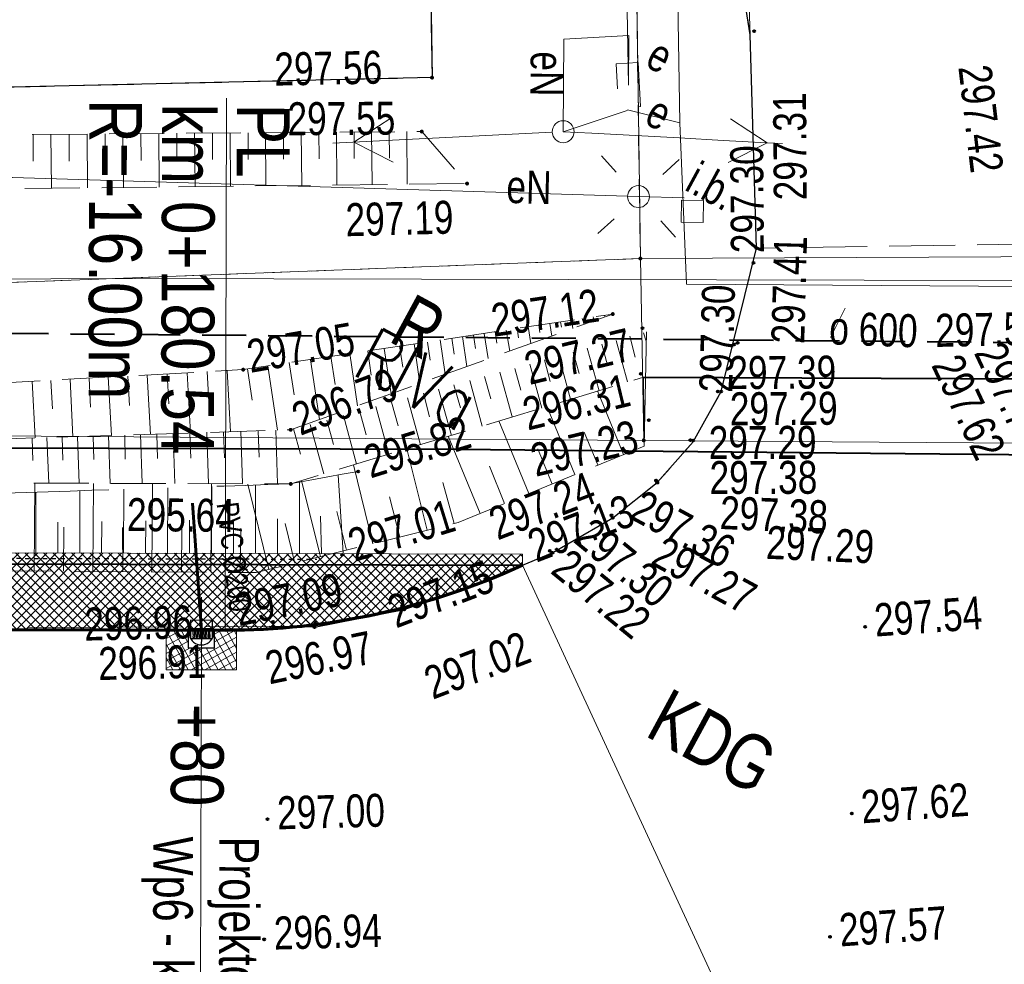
# Model space of a CAD drawing. Header units: metres. Extents: x 7437495 to 7437812, y 5556446 to 5556827.
# Tile 30 of 38: x 7437725 to 7437747, y 5556661 to 5556683. Entities that reach past the tile are written whole.
import ezdxf
from ezdxf.enums import TextEntityAlignment as Align

# ---------------------------------------------------------------- set-up
doc = ezdxf.new("R2010")
doc.units = ezdxf.units.M
doc.header["$MEASUREMENT"] = 0
for name, pattern in [('0.5_0.5', [1.5, 0.5, -0.5, 0.5]), ('BUBZ01-500', [1.75, 1.25, -0.5]), ('DGN Style 2', [6.14715, 3.68829, -2.45886]), ('DGN Style 3', [8.60601, 6.14715, -2.45886]), ('EGBU01-500', [1, 0.5, -0.5]), ('KTCR02-500', [1.5, 1, -0.5]), ('KTJZ01-500', [2, 1.5, -0.5])]:
    doc.linetypes.add(name, pattern=pattern)
doc.layers.get('0').update_dxf_attribs({"color": 250, "lineweight": 5})
for name, color, linetype, lineweight in [('203-Punkt załamania granicy działki nie stabilizowany', 7, 'Continuous', 5), ('510-Podpora jednosłupowa symb.-STPOW', 7, 'Continuous', 5), ('515-Latarnia-SEPOW', 7, 'Continuous', 5), ('BUBZ01', 250, 'Continuous', 5), ('BUIB02_01', 250, 'Continuous', 5), ('BUIB05_01', 250, 'Continuous', 5), ('D_balustrada', 7, '0.5_0.5', 30), ('D_kilometraz', 7, 'Continuous', 13), ('D_kraweznik', 7, 'Continuous', 70), ('D_obrzeze', 7, 'Continuous', 40), ('D_odwodnienie liniowe_wpust', 36, 'Continuous', 25), ('D_opis trasy', 7, 'Continuous', 13), ('D_opisy', 7, 'Continuous', 13), ('D_pobocze', 7, 'Continuous', 13), ('D_skarpa', 7, 'DGN Style 3', 20), ('D_skarpa-symbol', 7, 'Continuous', 20), ('D_zakres', 7, 'DGN Style 2', 13), ('DS_chodniki', 4, 'Continuous', 0), ('DS_nawierzchnia bitumiczna odtworzenie', 252, 'Continuous', 0), ('DS_pobocze', 1, 'Continuous', 0), ('EGBD03', 250, 'Continuous', 5), ('EGBK02', 250, 'Continuous', 5), ('EGBP04_03', 250, 'Continuous', 5), ('EGBU01', 250, 'Continuous', 5), ('inna budowla (punkt)', 7, 'Continuous', 5), ('inna budowla (punkt)-Atr17', 7, 'Continuous', 5), ('IS-Kratka', 40, 'Continuous', 30), ('KTJZ01', 250, 'Continuous', 5), ('KTKR01', 250, 'Continuous', 5), ('MPZP', 250, 'Continuous', 5), ('przewód elektroenergetyczny (linia)', 7, 'Continuous', 5), ('przewód elektroenergetyczny (linia)-Atr1', 7, 'Continuous', 5), ('przewód elektroenergetyczny niskiego napięcia (linia) - symbol', 7, 'Continuous', 5), ('punkt wysokościowy sztuczny', 7, 'Continuous', 5), ('RTPW01', 250, 'Continuous', 5), ('RTPW02', 250, 'Continuous', 5), ('rzedne dla projektanta', 250, 'Continuous', 5), ('SUPE', 250, 'Continuous', 5), ('SUPE04', 250, 'Continuous', 5), ('SUPE_01', 250, 'Continuous', 5), ('SUPT_01', 250, 'Continuous', 5), ('SUSM01', 250, 'Continuous', 5), ('SUSM04_01_E', 250, 'Continuous', 5), ('SUUS17_01_E', 250, 'Continuous', 5), ('szafa elektroenergetyczna (punkt)', 7, 'Continuous', 5), ('szafa elektroenergetyczna (punkt)-Atr17', 7, 'Continuous', 5), ('Warstwa 14', 250, 'Continuous', 5), ('Warstwa1Kanalizacja deszczowa', 30, 'Continuous', 60)]:
    doc.layers.add(name, color=color, linetype=linetype, lineweight=lineweight)
doc.styles.get("Standard").update_dxf_attribs({"font": 'txt.shx', "width": 0.75})
doc.styles.add('Style-Arial Narrow', font='ARIALN.TTF')

# ---------------------------------------------------------------- blocks, each defined once
blk = doc.blocks.new('IB12')
at = {"color": 0, "linetype": 'Continuous', "lineweight": 13, "ltscale": 10}
for p, q in [((-2.5, -2.5), (-2.5, 2.5)), ((-2.5, 2.5), (2.5, 2.5)), ((2.5, -2.5), (2.5, 2.5)), ((-2.5, -2.5), (2.5, -2.5))]:
    blk.add_line(p, q, dxfattribs=at)
blk = doc.blocks.new('PE04')
at = {"color": 0, "linetype": 'Continuous', "lineweight": 13, "ltscale": 10}
for p, q in [((46.5, 0), (37.84, 5)), ((6.5, 0), (0, 0)), ((6.5, 0), (16.5, 0)), ((16.5, 0), (26.5, 0)), ((26.5, 0), (36.5, 0)), ((36.5, 0), (46.5, 0)), ((46.5, 0), (37.84, -5)), ((46.5, 0), (50, 0))]:
    blk.add_line(p, q, dxfattribs=at)
blk = doc.blocks.new('US18')
at = {"color": 0, "linetype": 'Continuous', "lineweight": 13, "ltscale": 10}
for p, q in [((-5, -2.5), (-5, 2.5)), ((-5, 2.5), (5, 2.5)), ((5, -2.5), (5, 2.5)), ((-5, -2.5), (5, -2.5))]:
    blk.add_line(p, q, dxfattribs=at)
blk = doc.blocks.new('203')
at = {"layer": '203-Punkt załamania granicy działki nie stabilizowany', "linetype": 'Continuous', "lineweight": 13}
h = blk.add_hatch(color=96, dxfattribs=at)
edge = h.paths.add_edge_path()
edge.add_arc((0, 0), 0.45, 0, 360)
blk = doc.blocks.new('PW02')
at = {"layer": 'punkt wysokościowy sztuczny', "linetype": 'Continuous', "lineweight": 13}
h = blk.add_hatch(color=0, dxfattribs=at)
edge = h.paths.add_edge_path()
edge.add_arc((0, 0), 0.45, 0, 360)
blk = doc.blocks.new('515')
at = {"layer": '515-Latarnia-SEPOW', "color": 0, "linetype": 'Continuous', "lineweight": 13}
for p, q in [((0, 7.5), (0, 12.5)), ((-12.5, 0), (-7.5, 0)), ((7.5, 0), (12.5, 0)), ((0, -12.5), (0, -7.5))]:
    blk.add_line(p, q, dxfattribs=at)
blk = doc.blocks.new('510')
at = {"layer": '510-Podpora jednosłupowa symb.-STPOW', "color": 0, "linetype": 'Continuous', "lineweight": 13}
blk.add_circle((0, 0), 2.5, dxfattribs=at)
blk = doc.blocks.new('SUUS17_01')
at = {"color": 250, "linetype": 'Continuous', "lineweight": 13}
blk.add_wipeout([(-0.5, 0.25), (0.5, 0.25), (0.5, -0.25), (-0.5, -0.25)], dxfattribs=at).dxf.layer = 'SUUS17_01_E'
blk = doc.blocks.new('SUPE04')
at = {"layer": 'SUPE04', "color": 1, "linetype": 'Continuous', "lineweight": 13}
blk.add_line((5.25, 0), (0.25, 0), dxfattribs=at)
at = {"layer": 'SUPE04', "color": 1, "linetype": 'Continuous', "lineweight": 13, "flags": 128}
blk.add_lwpolyline([(3.9, 0.5), (4.766, 0), (3.9, -0.5)], dxfattribs=at)

msp = doc.modelspace()

# ---------------------------------------------------------------- hatches: boundary and pattern name
at = {"layer": 'DS_chodniki', "lineweight": 0}
h = msp.add_hatch(dxfattribs=at)
h.set_pattern_fill('CROSSHATCH', color=256, angle=-28.4667, style=0, pattern_type=2)
h.set_pattern_definition([(45, (7437716.36595, 5556669.8522), (-0.106066, 0.106066), []), (315, (7437716.36595, 5556669.8522), (0.106066, 0.106066), [])])
h.paths.add_polyline_path([(7437736.042, 5556670.566), (7437684.658, 5556670.712), (7437686.154, 5556669.208), (7437697.936, 5556669.174), (7437698.436, 5556669.173), (7437699.036, 5556669.171), (7437699.536, 5556669.17), (7437729.274, 5556669.085, 0.109552)])
at = {"layer": 'DS_nawierzchnia bitumiczna odtworzenie', "lineweight": 0}
h = msp.add_hatch(dxfattribs=at)
h.set_pattern_fill('CROSSHATCH', color=256, angle=-28.4667, style=0, pattern_type=2)
h.set_pattern_definition([(29.038, (7437728.243, 5556668.21485), (-0.072808, 0.131145), []), (299.038, (7437728.243, 5556668.21485), (0.131145, 0.072808), [])])
h.paths.add_polyline_path([(7437727.935, 5556669.109), (7437727.933, 5556668.189), (7437729.533, 5556668.185), (7437729.535, 5556669.105, -0.012504), (7437728.736, 5556669.087), (7437729.035, 5556669.086), (7437729.034, 5556668.686), (7437728.434, 5556668.688), (7437728.435, 5556669.088), (7437728.735, 5556669.087, -0.012504)])
at = {"layer": 'DS_pobocze', "lineweight": 0}
h = msp.add_hatch(dxfattribs=at)
h.set_pattern_fill('CROSSHATCH', color=256, angle=-28.4667, style=0, pattern_type=2)
h.set_pattern_definition([(45, (7437719.0293, 5556670.80519), (-0.106066, 0.106066), []), (315, (7437719.0293, 5556670.80519), (0.106066, 0.106066), [])])
h.paths.add_polyline_path([(7437684.658, 5556670.712), (7437736.042, 5556670.566), (7437736.043, 5556670.816), (7437730.964, 5556670.831), (7437730.464, 5556670.832), (7437729.964, 5556670.833), (7437729.464, 5556670.835), (7437728.964, 5556670.836), (7437728.464, 5556670.838), (7437727.964, 5556670.839), (7437727.464, 5556670.841), (7437726.964, 5556670.842), (7437726.464, 5556670.843), (7437725.964, 5556670.845), (7437725.464, 5556670.846), (7437724.964, 5556670.848), (7437724.464, 5556670.849), (7437723.964, 5556670.851), (7437723.464, 5556670.852), (7437722.964, 5556670.853), (7437722.464, 5556670.855), (7437721.964, 5556670.856), (7437721.464, 5556670.858), (7437720.964, 5556670.859), (7437720.464, 5556670.86), (7437719.964, 5556670.862), (7437719.464, 5556670.863), (7437718.964, 5556670.865), (7437718.464, 5556670.866), (7437717.964, 5556670.868), (7437717.464, 5556670.869), (7437716.964, 5556670.87), (7437716.464, 5556670.872), (7437715.964, 5556670.873), (7437715.464, 5556670.875), (7437714.964, 5556670.876), (7437714.464, 5556670.877), (7437713.964, 5556670.879), (7437713.464, 5556670.88), (7437712.964, 5556670.882), (7437712.464, 5556670.883), (7437711.964, 5556670.885), (7437711.464, 5556670.886), (7437710.964, 5556670.887), (7437710.464, 5556670.889), (7437709.964, 5556670.89), (7437709.464, 5556670.892), (7437708.964, 5556670.893), (7437708.464, 5556670.895), (7437707.964, 5556670.896), (7437707.464, 5556670.897), (7437706.964, 5556670.899), (7437706.464, 5556670.9), (7437705.964, 5556670.902), (7437705.464, 5556670.903), (7437704.964, 5556670.904), (7437704.464, 5556670.906), (7437703.964, 5556670.907), (7437703.464, 5556670.909), (7437702.964, 5556670.91), (7437702.464, 5556670.912), (7437701.964, 5556670.913), (7437701.464, 5556670.914), (7437700.964, 5556670.916), (7437700.464, 5556670.917), (7437699.964, 5556670.919), (7437699.464, 5556670.92), (7437698.964, 5556670.922), (7437698.464, 5556670.923), (7437697.964, 5556670.924), (7437697.464, 5556670.926), (7437696.964, 5556670.927), (7437696.464, 5556670.929), (7437695.964, 5556670.93), (7437695.464, 5556670.931), (7437694.964, 5556670.933), (7437694.464, 5556670.934), (7437693.964, 5556670.936), (7437693.464, 5556670.937), (7437692.964, 5556670.939), (7437692.464, 5556670.94), (7437691.964, 5556670.941), (7437691.464, 5556670.943), (7437690.964, 5556670.944), (7437690.464, 5556670.946), (7437689.964, 5556670.947), (7437689.464, 5556670.949), (7437688.964, 5556670.95), (7437688.464, 5556670.951), (7437687.964, 5556670.953), (7437687.464, 5556670.954), (7437686.964, 5556670.956), (7437685.329, 5556670.96), (7437684.659, 5556670.962)])

# ---------------------------------------------------------------- linework, layer by layer
at = {"layer": 'BUBZ01', "color": 7, "linetype": 'BUBZ01-500', "lineweight": 13, "flags": 128}
for points in [[(7437705.83, 5556695.847), (7437706.293, 5556694.811), (7437707.319, 5556680.297), (7437721.268, 5556680.344), (7437733.75, 5556680.435), (7437734.78, 5556679.251), (7437721.732, 5556679.103), (7437706.535, 5556679.334), (7437705.303, 5556695.336), (7437705.83, 5556695.847)], [(7437719.553, 5556670.467), (7437716.401, 5556672.46), (7437730.768, 5556672.417), (7437738.795, 5556674.845), (7437738.811, 5556673.278), (7437734.578, 5556671.535), (7437729.981, 5556670.399), (7437719.553, 5556670.467)]]:
    msp.add_lwpolyline(points, close=True, dxfattribs=at)
at = {"layer": 'BUBZ01', "color": 7, "linetype": 'Continuous', "lineweight": 13, "flags": 128}
for points in [[(7437732.211, 5556680.428), (7437732.213, 5556679.824)], [(7437732.609, 5556680.428), (7437732.618, 5556679.229)], [(7437733.007, 5556680.429), (7437733.014, 5556679.833)], [(7437733.41, 5556680.438), (7437733.42, 5556679.238)], [(7437724.902, 5556680.376), (7437724.908, 5556679.758)], [(7437725.309, 5556680.371), (7437725.326, 5556679.144)], [(7437725.721, 5556680.375), (7437725.727, 5556679.758)], [(7437726.133, 5556680.379), (7437726.141, 5556679.158)], [(7437726.544, 5556680.384), (7437726.542, 5556679.771)], [(7437726.943, 5556680.384), (7437726.96, 5556679.157)], [(7437727.354, 5556680.388), (7437727.366, 5556679.779)], [(7437727.766, 5556680.392), (7437727.775, 5556679.17)], [(7437728.178, 5556680.397), (7437728.176, 5556679.784)], [(7437728.576, 5556680.397), (7437728.59, 5556679.184)], [(7437728.988, 5556680.401), (7437728.99, 5556679.797)], [(7437729.386, 5556680.401), (7437729.4, 5556679.188)], [(7437729.798, 5556680.405), (7437729.801, 5556679.801)], [(7437730.196, 5556680.406), (7437730.201, 5556679.197)], [(7437730.599, 5556680.415), (7437730.602, 5556679.81)], [(7437731.006, 5556680.41), (7437731.016, 5556679.211)], [(7437731.409, 5556680.419), (7437731.412, 5556679.815)], [(7437731.808, 5556680.419), (7437731.817, 5556679.22)], [(7437737.403, 5556676.179), (7437737.424, 5556676.112)], [(7437737.651, 5556676.216), (7437737.67, 5556676.126)], [(7437737.907, 5556676.248), (7437737.911, 5556676.234)], [(7437735.92, 5556675.96), (7437735.948, 5556675.74)], [(7437736.167, 5556675.997), (7437736.23, 5556675.61)], [(7437736.414, 5556676.033), (7437736.435, 5556675.863)], [(7437736.661, 5556676.07), (7437736.71, 5556675.782)], [(7437736.909, 5556676.106), (7437736.931, 5556675.98)], [(7437737.156, 5556676.143), (7437737.19, 5556675.954)], [(7437734.431, 5556675.732), (7437734.486, 5556675.372)], [(7437734.678, 5556675.769), (7437734.776, 5556675.09)], [(7437734.925, 5556675.805), (7437734.973, 5556675.495)], [(7437735.173, 5556675.842), (7437735.261, 5556675.271)], [(7437735.42, 5556675.878), (7437735.461, 5556675.617)], [(7437735.667, 5556675.915), (7437735.75, 5556675.438)], [(7437738.482, 5556675.777), (7437738.609, 5556675.298)], [(7437738.798, 5556675.856), (7437738.854, 5556675.666)], [(7437732.893, 5556675.497), (7437733.051, 5556674.467)], [(7437733.244, 5556675.557), (7437733.322, 5556675.071)], [(7437733.576, 5556675.604), (7437733.703, 5556674.705)], [(7437733.882, 5556675.643), (7437733.944, 5556675.234)], [(7437734.17, 5556675.692), (7437734.283, 5556674.914)], [(7437737.515, 5556675.505), (7437737.787, 5556674.538)], [(7437737.849, 5556675.596), (7437737.977, 5556675.118)], [(7437738.17, 5556675.684), (7437738.429, 5556674.736)], [(7437731.678, 5556675.314), (7437731.778, 5556674.679)], [(7437732.115, 5556675.384), (7437732.29, 5556674.197)], [(7437732.519, 5556675.438), (7437732.6, 5556674.894)], [(7437736.869, 5556675.32), (7437737.137, 5556674.345)], [(7437737.195, 5556675.417), (7437737.331, 5556674.933)], [(7437730.244, 5556675.102), (7437730.464, 5556673.64)], [(7437730.73, 5556675.179), (7437730.844, 5556674.446)], [(7437731.22, 5556675.244), (7437731.425, 5556673.881)], [(7437736.206, 5556675.145), (7437736.481, 5556674.143)], [(7437736.54, 5556675.237), (7437736.671, 5556674.745)], [(7437726.181, 5556674.825), (7437726.208, 5556674.162)], [(7437726.616, 5556674.851), (7437726.688, 5556673.515)], [(7437727.059, 5556674.872), (7437727.095, 5556674.204)], [(7437727.503, 5556674.893), (7437727.579, 5556673.543)], [(7437727.952, 5556674.923), (7437727.992, 5556674.241)], [(7437728.409, 5556674.948), (7437728.484, 5556673.576)], [(7437728.866, 5556674.973), (7437728.901, 5556674.283)], [(7437729.323, 5556674.998), (7437729.398, 5556673.604)], [(7437729.785, 5556675.032), (7437729.892, 5556674.326)], [(7437735.176, 5556674.862), (7437735.32, 5556674.351)], [(7437735.524, 5556674.958), (7437735.803, 5556673.942)], [(7437735.867, 5556675.045), (7437736.007, 5556674.548)], [(7437724.881, 5556674.756), (7437724.954, 5556673.465)], [(7437725.311, 5556674.773), (7437725.348, 5556674.128)], [(7437725.746, 5556674.799), (7437725.81, 5556673.49)], [(7437734.481, 5556674.67), (7437734.629, 5556674.146)], [(7437734.842, 5556674.77), (7437735.121, 5556673.732)], [(7437733.424, 5556674.379), (7437733.719, 5556673.308)], [(7437733.785, 5556674.478), (7437733.929, 5556673.946)], [(7437734.133, 5556674.574), (7437734.424, 5556673.518)], [(7437738.343, 5556673.088), (7437737.752, 5556674.535)], [(7437732.701, 5556674.179), (7437733.001, 5556673.095)], [(7437733.063, 5556674.279), (7437733.215, 5556673.741)], [(7437737.232, 5556672.632), (7437736.594, 5556674.184)], [(7437731.965, 5556673.975), (7437732.264, 5556672.869)], [(7437732.331, 5556674.084), (7437732.487, 5556673.533)], [(7437731.207, 5556673.772), (7437731.518, 5556672.647)], [(7437731.59, 5556673.871), (7437731.742, 5556673.311)], [(7437736.188, 5556672.197), (7437735.505, 5556673.853)], [(7437725.568, 5556673.485), (7437725.577, 5556672.957)], [(7437725.913, 5556673.491), (7437725.954, 5556672.434)], [(7437726.271, 5556673.502), (7437726.289, 5556672.969)], [(7437726.621, 5556673.517), (7437726.656, 5556672.429)], [(7437726.988, 5556673.523), (7437727.001, 5556672.981)], [(7437727.351, 5556673.542), (7437727.386, 5556672.431)], [(7437727.718, 5556673.548), (7437727.735, 5556672.992)], [(7437728.09, 5556673.562), (7437728.133, 5556672.424)], [(7437728.471, 5556673.572), (7437728.492, 5556673.003)], [(7437728.856, 5556673.591), (7437728.893, 5556672.421)], [(7437729.237, 5556673.6), (7437729.257, 5556673.009)], [(7437729.631, 5556673.614), (7437729.667, 5556672.423)], [(7437730.025, 5556673.628), (7437730.05, 5556673.023)], [(7437730.428, 5556673.637), (7437730.464, 5556672.423)], [(7437730.832, 5556673.668), (7437730.987, 5556673.095)], [(7437735.077, 5556671.742), (7437734.348, 5556673.502)], [(7437737.758, 5556672.847), (7437737.447, 5556673.596)], [(7437724.883, 5556673.458), (7437724.901, 5556672.948)], [(7437725.219, 5556673.47), (7437725.26, 5556672.435)], [(7437733.87, 5556671.361), (7437733.408, 5556673.216)], [(7437736.715, 5556672.412), (7437736.388, 5556673.215)], [(7437732.633, 5556671.053), (7437732.196, 5556672.849)], [(7437735.635, 5556671.974), (7437735.287, 5556672.822)], [(7437724.925, 5556670.432), (7437724.943, 5556672.436)], [(7437726.263, 5556670.424), (7437726.28, 5556672.428)], [(7437727.609, 5556670.41), (7437727.623, 5556672.428)], [(7437728.952, 5556670.41), (7437728.965, 5556672.428)], [(7437730.269, 5556670.47), (7437729.788, 5556672.414)], [(7437731.442, 5556670.766), (7437731.012, 5556672.49)], [(7437734.488, 5556671.515), (7437734.232, 5556672.45)], [(7437733.251, 5556671.207), (7437733.018, 5556672.119)], [(7437732.034, 5556670.912), (7437731.817, 5556671.792)], [(7437730.86, 5556670.615), (7437730.644, 5556671.518)], [(7437725.597, 5556670.432), (7437725.603, 5556671.43)], [(7437726.943, 5556670.419), (7437726.94, 5556671.421)], [(7437728.281, 5556670.41), (7437728.292, 5556671.417)], [(7437729.618, 5556670.402), (7437729.629, 5556671.408)]]:
    msp.add_lwpolyline(points, dxfattribs=at)
at = {"layer": 'BUIB02_01', "color": 7, "linetype": 'Continuous', "lineweight": 13}
msp.add_line((7437738.865, 5556675.876), (7437738.811, 5556673.278), dxfattribs=at)
at = {"layer": 'BUIB02_01', "color": 212, "linetype": 'Continuous', "lineweight": 40, "flags": 128}
msp.add_lwpolyline([(7437677.716, 5556672.985), (7437708.215, 5556673.286), (7437734.523, 5556673.208), (7437796.662, 5556672.605), (7437800.255, 5556672.69)], dxfattribs=at)
at = {"layer": 'BUIB05_01', "color": 7, "linetype": 'Continuous', "lineweight": 40, "flags": 128}
msp.add_lwpolyline([(7437738.795, 5556674.845), (7437749.614, 5556674.803)], dxfattribs=at)
at = {"layer": 'D_balustrada', "ltscale": 0.1}
msp.add_line((7437685.324, 5556670.835), (7437731.364, 5556670.704), dxfattribs=at)
at = {"layer": 'D_kilometraz', "flags": 128}
msp.add_lwpolyline([(7437728.733, 5556668.087), (7437728.738, 5556669.837)], dxfattribs=at)
at = {"layer": 'D_kraweznik'}
msp.add_line((7437686.154, 5556669.208), (7437729.274, 5556669.085), dxfattribs=at)
at = {"layer": 'D_kraweznik', "extrusion": (0, 0, -1)}
msp.add_arc((-7437729.32, 5556685.085), 16, 245.1549, 270.1628, dxfattribs=at)
at = {"layer": 'D_obrzeze'}
msp.add_line((7437679.607, 5556670.727), (7437736.042, 5556670.566), dxfattribs=at)
at = {"layer": 'D_odwodnienie liniowe_wpust', "flags": 128}
msp.add_lwpolyline([(7437728.434, 5556668.688), (7437729.034, 5556668.686), (7437729.035, 5556669.086), (7437728.435, 5556669.088), (7437728.434, 5556668.688)], close=True, dxfattribs=at)
at = {"layer": 'D_opis trasy', "flags": 128}
msp.add_lwpolyline([(7437729.274, 5556669.085), (7437729.308, 5556681.196)], dxfattribs=at)
at = {"layer": 'D_opisy'}
msp.add_line((7437736.042, 5556670.566), (7437749.347, 5556641.831), dxfattribs=at)
at = {"layer": 'D_opisy', "color": 1}
msp.add_line((7437728.735, 5556669.087), (7437728.689, 5556652.853), dxfattribs=at)
at = {"layer": 'D_pobocze'}
for p in [(7437684.659, 5556670.962), (7437736.042, 5556670.566)]:
    msp.add_line(p, (7437736.043, 5556670.816), dxfattribs=at)
at = {"layer": 'D_skarpa', "flags": 128}
msp.add_lwpolyline([(7437686.069, 5556672.63), (7437686.245, 5556672.625), (7437686.745, 5556672.613), (7437687.245, 5556672.601), (7437687.745, 5556672.588), (7437688.245, 5556672.576), (7437688.745, 5556672.564), (7437689.245, 5556672.551), (7437689.745, 5556672.539), (7437690.245, 5556672.527), (7437690.745, 5556672.514), (7437691.245, 5556672.502), (7437691.745, 5556672.49), (7437692.245, 5556672.477), (7437692.745, 5556672.465), (7437693.245, 5556672.453), (7437693.745, 5556672.44), (7437694.245, 5556672.428), (7437694.745, 5556672.416), (7437695.245, 5556672.403), (7437695.745, 5556672.391), (7437696.245, 5556672.379), (7437696.745, 5556672.366), (7437697.245, 5556672.354), (7437697.745, 5556672.355), (7437698.245, 5556672.357), (7437698.745, 5556672.358), (7437699.245, 5556672.359), (7437699.745, 5556672.361), (7437700.245, 5556672.362), (7437700.745, 5556672.363), (7437701.245, 5556672.365), (7437701.745, 5556672.366), (7437702.245, 5556672.367), (7437702.745, 5556672.368), (7437703.245, 5556672.37), (7437703.745, 5556672.371), (7437704.245, 5556672.372), (7437704.745, 5556672.374), (7437705.245, 5556672.375), (7437705.745, 5556672.376), (7437706.245, 5556672.378), (7437706.745, 5556672.379), (7437707.245, 5556672.38), (7437707.745, 5556672.382), (7437708.245, 5556672.383), (7437708.745, 5556672.384), (7437709.245, 5556672.382), (7437709.745, 5556672.37), (7437710.245, 5556672.358), (7437710.745, 5556672.347), (7437711.245, 5556672.335), (7437711.745, 5556672.323), (7437712.244, 5556672.311), (7437712.744, 5556672.3), (7437713.244, 5556672.288), (7437713.744, 5556672.276), (7437714.244, 5556672.264), (7437714.744, 5556672.253), (7437715.244, 5556672.241), (7437715.744, 5556672.229), (7437716.244, 5556672.217), (7437716.744, 5556672.206), (7437717.244, 5556672.194), (7437717.744, 5556672.182), (7437718.244, 5556672.17), (7437718.744, 5556672.159), (7437719.244, 5556672.147), (7437719.744, 5556672.135), (7437720.244, 5556672.123), (7437720.744, 5556672.112), (7437721.244, 5556672.11), (7437721.744, 5556672.126), (7437722.244, 5556672.142), (7437722.744, 5556672.158), (7437723.244, 5556672.174), (7437723.744, 5556672.191), (7437724.244, 5556672.207), (7437724.744, 5556672.223), (7437725.244, 5556672.239), (7437725.744, 5556672.255), (7437726.244, 5556672.271), (7437726.744, 5556672.287), (7437727.245, 5556672.304), (7437727.745, 5556672.32), (7437728.245, 5556672.336), (7437728.745, 5556672.352), (7437729.245, 5556672.368), (7437729.745, 5556672.384), (7437730.245, 5556672.4), (7437730.745, 5556672.417), (7437731.245, 5556672.506), (7437731.614, 5556672.575), (7437731.936, 5556672.635), (7437732.254, 5556672.694)], dxfattribs=at)
at = {"layer": 'D_skarpa-symbol', "flags": 128}
for points in [[(7437731.964, 5556670.851), (7437731.845, 5556672.618)], [(7437728.964, 5556670.836), (7437728.968, 5556672.359)], [(7437729.964, 5556670.833), (7437729.969, 5556672.392)], [(7437730.964, 5556670.831), (7437730.963, 5556672.456)], [(7437724.964, 5556670.848), (7437724.968, 5556672.23)], [(7437725.964, 5556670.845), (7437725.968, 5556672.262)], [(7437726.964, 5556670.842), (7437726.968, 5556672.295)], [(7437727.964, 5556670.839), (7437727.968, 5556672.327)], [(7437731.464, 5556670.833), (7437731.447, 5556671.686)], [(7437725.464, 5556670.846), (7437725.466, 5556671.546)], [(7437726.464, 5556670.843), (7437726.466, 5556671.561)], [(7437727.464, 5556670.841), (7437727.466, 5556671.576)], [(7437728.464, 5556670.838), (7437728.466, 5556671.59)], [(7437729.464, 5556670.835), (7437729.466, 5556671.605)], [(7437730.464, 5556670.832), (7437730.466, 5556671.62)]]:
    msp.add_lwpolyline(points, dxfattribs=at)
at = {"layer": 'D_zakres', "flags": 128}
msp.add_lwpolyline([(7437727.935, 5556669.109), (7437727.933, 5556668.189), (7437729.533, 5556668.185), (7437729.535, 5556669.105)], dxfattribs=at)
at = {"layer": 'EGBD03', "color": 96, "linetype": 'Continuous', "lineweight": 13, "flags": 128}
for points in [[(7437708.214, 5556676.388), (7437738.724, 5556677.545)], [(7437738.724, 5556677.545), (7437778.093, 5556677.732)], [(7437738.801, 5556673.408), (7437738.724, 5556677.545)], [(7437738.801, 5556673.408), (7437708.193, 5556673.623)], [(7437738.801, 5556673.408), (7437796.685, 5556672.998)]]:
    msp.add_lwpolyline(points, dxfattribs=at)
at = {"layer": 'EGBU01', "color": 96, "linetype": 'EGBU01-500', "lineweight": 13, "flags": 128}
for points in [[(7437708.214, 5556676.388), (7437738.724, 5556677.545)], [(7437738.724, 5556677.545), (7437708.214, 5556676.388)]]:
    msp.add_lwpolyline(points, dxfattribs=at)
at = {"layer": 'IS-Kratka'}
for p, q in [((7437728.488, 5556669.315), (7437728.484, 5556668.9)), ((7437728.987, 5556669.31), (7437728.488, 5556669.315)), ((7437728.984, 5556668.895), (7437728.987, 5556669.31)), ((7437728.985, 5556669.085), (7437728.485, 5556669.089)), ((7437728.986, 5556669.115), (7437728.486, 5556669.12)), ((7437728.543, 5556668.992), (7437728.543, 5556669.057)), ((7437728.558, 5556669.072), (7437728.562, 5556669.072)), ((7437728.577, 5556669.057), (7437728.576, 5556668.927)), ((7437728.613, 5556668.991), (7437728.613, 5556669.056)), ((7437728.628, 5556669.071), (7437728.632, 5556669.071)), ((7437728.647, 5556669.056), (7437728.646, 5556668.926)), ((7437728.683, 5556668.991), (7437728.683, 5556669.056)), ((7437728.698, 5556669.07), (7437728.702, 5556669.07)), ((7437728.717, 5556669.055), (7437728.716, 5556668.925)), ((7437728.753, 5556669.055), (7437728.752, 5556668.925)), ((7437728.772, 5556669.07), (7437728.768, 5556669.07)), ((7437728.786, 5556668.99), (7437728.787, 5556669.055)), ((7437728.823, 5556669.054), (7437728.822, 5556668.924)), ((7437728.842, 5556669.069), (7437728.838, 5556669.069)), ((7437728.856, 5556668.989), (7437728.857, 5556669.054)), ((7437728.893, 5556669.054), (7437728.892, 5556668.924)), ((7437728.912, 5556669.069), (7437728.908, 5556669.069)), ((7437728.926, 5556668.988), (7437728.927, 5556669.053)), ((7437728.484, 5556668.9), (7437728.984, 5556668.895)), ((7437728.543, 5556668.992), (7437728.542, 5556668.927)), ((7437728.561, 5556668.912), (7437728.557, 5556668.912)), ((7437728.613, 5556668.991), (7437728.612, 5556668.926)), ((7437728.631, 5556668.911), (7437728.627, 5556668.911)), ((7437728.683, 5556668.991), (7437728.682, 5556668.926)), ((7437728.701, 5556668.91), (7437728.697, 5556668.91)), ((7437728.734, 5556668.897), (7437728.732, 5556668.752)), ((7437728.767, 5556668.91), (7437728.771, 5556668.91)), ((7437728.786, 5556668.99), (7437728.786, 5556668.925)), ((7437728.837, 5556668.909), (7437728.841, 5556668.909)), ((7437728.856, 5556668.989), (7437728.856, 5556668.924)), ((7437728.907, 5556668.909), (7437728.911, 5556668.909)), ((7437728.926, 5556668.988), (7437728.926, 5556668.923))]:
    msp.add_line(p, q, dxfattribs=at)
for centre, radius, start, end in [((7437728.735, 5556669.032), 0.28, 153.1201, 25.8013), ((7437728.558, 5556669.057), 0.015, 89.5083, 179.5083), ((7437728.562, 5556669.057), 0.015, 359.5083, 89.5083), ((7437728.628, 5556669.056), 0.015, 89.5083, 179.5083), ((7437728.632, 5556669.056), 0.015, 359.5083, 89.5083), ((7437728.698, 5556669.055), 0.015, 89.5083, 179.5083), ((7437728.702, 5556669.055), 0.015, 359.5083, 89.5083), ((7437728.768, 5556669.055), 0.015, 89.4607, 179.4607), ((7437728.772, 5556669.055), 0.015, 359.4607, 89.4607), ((7437728.838, 5556669.054), 0.015, 89.4607, 179.4607), ((7437728.842, 5556669.054), 0.015, 359.4607, 89.4607), ((7437728.908, 5556669.054), 0.015, 89.4607, 179.4607), ((7437728.912, 5556669.054), 0.015, 359.4607, 89.4607), ((7437728.557, 5556668.927), 0.015, 179.5083, 269.5083), ((7437728.561, 5556668.927), 0.015, 269.5083, 359.5083), ((7437728.627, 5556668.926), 0.015, 179.5083, 269.5083), ((7437728.631, 5556668.926), 0.015, 269.5083, 359.5083), ((7437728.697, 5556668.925), 0.015, 179.5083, 269.5083), ((7437728.701, 5556668.925), 0.015, 269.5083, 359.5083), ((7437728.767, 5556668.925), 0.015, 179.4607, 269.4607), ((7437728.771, 5556668.925), 0.015, 269.4607, 359.4607), ((7437728.837, 5556668.924), 0.015, 179.4607, 269.4607), ((7437728.841, 5556668.924), 0.015, 269.4607, 359.4607), ((7437728.907, 5556668.924), 0.015, 179.4607, 269.4607), ((7437728.911, 5556668.924), 0.015, 269.4607, 359.4607)]:
    msp.add_arc(centre, radius, start, end, dxfattribs=at)
at = {"layer": 'KTKR01', "color": 7, "linetype": 'Continuous', "lineweight": 30, "flags": 128}
for points in [[(7437731.308, 5556669.155), (7437733.349, 5556669.562), (7437735.192, 5556670.212), (7437736.73, 5556670.857), (7437738.094, 5556671.642), (7437739.11, 5556672.445), (7437739.928, 5556673.377), (7437740.566, 5556674.522), (7437741.367, 5556677.784)], [(7437731.308, 5556669.155), (7437730.28, 5556669.172)]]:
    msp.add_lwpolyline(points, dxfattribs=at)
at = {"layer": 'przewód elektroenergetyczny (linia)', "color": 1, "linetype": 'Continuous', "lineweight": 13, "flags": 128}
for points in [[(7437736.967, 5556680.431), (7437736.984, 5556682.538), (7437738.463, 5556682.623), (7437738.452, 5556681.492)], [(7437710.189, 5556679.821), (7437738.681, 5556678.956), (7437739.723, 5556678.926)]]:
    msp.add_lwpolyline(points, dxfattribs=at)
at = {"layer": 'rzedne dla projektanta', "color": 7, "linetype": 'Continuous', "lineweight": 40}
for centre in [(7437741.312, 5556682.717), (7437741.367, 5556677.784), (7437741.298, 5556677.446), (7437738.774, 5556675.959), (7437740.861, 5556675.59), (7437740.938, 5556675.628), (7437738.735, 5556674.923), (7437740.485, 5556674.52), (7437740.566, 5556674.522), (7437738.915, 5556673.87), (7437739.862, 5556673.413), (7437739.924, 5556673.402), (7437732.299, 5556672.702), (7437739.08, 5556672.495), (7437739.11, 5556672.445), (7437738.069, 5556671.701), (7437738.094, 5556671.642), (7437731.94, 5556670.803), (7437736.664, 5556670.893), (7437736.721, 5556670.85), (7437735.192, 5556670.212), (7437735.202, 5556670.252), (7437733.302, 5556669.644), (7437733.349, 5556669.562), (7437730.364, 5556669.281), (7437731.33, 5556669.258), (7437730.378, 5556669.159), (7437731.308, 5556669.155), (7437743.838, 5556669.164), (7437730.237, 5556664.788), (7437743.535, 5556664.915), (7437730.164, 5556662.052), (7437743.04, 5556662.112)]:
    msp.add_circle(centre, 0.0225, dxfattribs=at)
at = {"layer": 'SUPE_01', "color": 1, "linetype": 'Continuous', "lineweight": 13, "flags": 128}
msp.add_lwpolyline([(7437739.623, 5556680.63), (7437739.774, 5556676.964), (7437748.636, 5556676.903), (7437749.845, 5556681.65), (7437755.445, 5556682.789), (7437755.667, 5556680.177), (7437759.615, 5556680.346)], dxfattribs=at)
at = {"layer": 'SUPT_01', "color": 30, "linetype": 'Continuous', "lineweight": 13, "flags": 128}
msp.add_lwpolyline([(7437672.13, 5556676.84), (7437705.616, 5556676.989), (7437718.424, 5556677.051), (7437727.021, 5556677.088), (7437727.021, 5556677.088), (7437763.97, 5556677.007), (7437763.97, 5556677.007), (7437790.912, 5556677.289), (7437790.912, 5556677.289), (7437800.248, 5556676.962)], dxfattribs=at)
at = {"layer": 'Warstwa 14', "color": 7, "linetype": 'Continuous', "lineweight": 13}
msp.add_line((7437743.049, 5556675.746), (7437743.385, 5556676.418), dxfattribs=at)
at = {"layer": 'Warstwa1Kanalizacja deszczowa'}
msp.add_line((7437728.735, 5556669.086), (7437728.535, 5556671.98), dxfattribs=at)

# ---------------------------------------------------------------- block references
at = {"layer": 'EGBP04_03', "color": 96, "linetype": 'Continuous', "lineweight": 13, "xscale": 0.1, "yscale": 0.1, "zscale": 0.1, "rotation": 331.5332548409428}
for p in [(7437738.724, 5556677.545), (7437738.801, 5556673.408)]:
    msp.add_blockref('203', p, dxfattribs=at)
at = {"layer": 'inna budowla (punkt)', "color": 7, "linetype": 'Continuous', "lineweight": 13, "xscale": 0.09999999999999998, "yscale": 0.09999999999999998, "zscale": 0.09999999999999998, "rotation": 359.1792548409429}
msp.add_blockref('IB12', (7437739.91, 5556678.62), dxfattribs=at)
at = {"layer": 'przewód elektroenergetyczny niskiego napięcia (linia) - symbol', "color": 1, "linetype": 'Continuous', "lineweight": 13, "xscale": 0.1, "yscale": 0.1, "zscale": 0.1, "rotation": 356.9192548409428}
msp.add_blockref('PE04', (7437736.967, 5556680.431), dxfattribs=at)
at = {"layer": 'RTPW02', "color": 7, "linetype": 'Continuous', "lineweight": 13, "xscale": 0.1, "yscale": 0.1, "zscale": 0.1, "rotation": 331.5332548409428}
for p in [(7437733.983, 5556681.663), (7437733.75, 5556680.435), (7437734.78, 5556679.251), (7437738.096, 5556676.282), (7437729.686, 5556675.017), (7437730.764, 5556673.648), (7437730.768, 5556672.417)]:
    msp.add_blockref('PW02', p, dxfattribs=at)
at = {"layer": 'SUPE04', "color": 1, "linetype": 'Continuous', "lineweight": 13, "rotation": 182.8412547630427}
msp.add_blockref('SUPE04', (7437736.967, 5556680.431), dxfattribs=at)
at = {"layer": 'SUSM04_01_E', "color": 7, "linetype": 'Continuous', "lineweight": 13, "xscale": 0.1, "yscale": 0.1, "zscale": 0.1, "rotation": 331.5332548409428}
for p in [(7437736.967, 5556680.431), (7437738.681, 5556678.956)]:
    msp.add_blockref('510', p, dxfattribs=at)
at = {"layer": 'szafa elektroenergetyczna (punkt)', "color": 7, "linetype": 'Continuous', "lineweight": 13, "xscale": 0.1, "yscale": 0.1, "zscale": 0.1, "rotation": 273.0732548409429}
msp.add_blockref('US18', (7437738.452, 5556681.492), dxfattribs=at)

# ---------------------------------------------------------------- texts
at = {"layer": 'D_kilometraz', "insert": (7437728.636, 5556667.411), "char_height": 1.2, "attachment_point": 4, "rotation": 269.8372, "line_spacing_factor": 1.6, "style": 'Style-Arial Narrow'}
msp.add_mtext('+80', dxfattribs=at)
at = {"layer": 'D_opis trasy', "char_height": 1.2, "rotation": 269.8372, "style": 'Style-Arial Narrow'}
for s, insert, attachment_point, line_spacing_factor in [('R=-16.00m', (7437726.758, 5556674.338), 6, 0.35), ('PL\\Pkm 0+180.54', (7437729.284, 5556681.069), 4, 0.85)]:
    msp.add_mtext(s, dxfattribs=dict(at, insert=insert, attachment_point=attachment_point, line_spacing_factor=line_spacing_factor))
at = {"layer": 'D_opisy', "color": 1, "insert": (7437729.575, 5556672.029), "char_height": 0.9, "attachment_point": 1, "rotation": 276.9071}
msp.add_mtext('\\pt11;{\\fArial|b0|i0|c0|p39;\\H0.5556x;\\C3;P\\fArial|b0|i0|c238|p39;VC %%c200}', dxfattribs=at)
at = {"layer": 'D_opisy', "insert": (7437730.043, 5556664.387), "char_height": 0.9, "attachment_point": 1, "rotation": 269.8372}
msp.add_mtext('\\pt11;{\\fArial|b0|i0|c238|p39;\\C1;Projektowany wpust\\PWp6 - km 0+180}', dxfattribs=at)
at = {"layer": 'EGBK02', "color": 96, "linetype": 'Continuous', "lineweight": 30, "width": 0.8}
msp.add_text('RIVa', height=1.25, rotation=331.5333, dxfattribs=at).set_placement((7437732.714, 5556676.023), align=Align.TOP_LEFT)
at = {"layer": 'EGBU01', "color": 96, "linetype": 'Continuous', "lineweight": 30, "insert": (7437732.96, 5556675.679), "char_height": 1.25, "attachment_point": 7, "rotation": 331.5333, "line_spacing_factor": 0.6}
msp.add_mtext('\\FWORKING_1250;\\H1x;\\W0.8;R', dxfattribs=at)
at = {"layer": 'inna budowla (punkt)-Atr17', "color": 7, "insert": (7437739.698, 5556679.11), "char_height": 0.75, "attachment_point": 7, "rotation": 331.5333, "line_spacing_factor": 0.6}
msp.add_mtext('\\FWORKING_1250;\\H1x;\\W0.8;i.b.', dxfattribs=at)
at = {"layer": 'MPZP', "color": 212, "linetype": 'Continuous', "lineweight": 30, "insert": (7437738.79, 5556666.683), "char_height": 1.25, "attachment_point": 7, "rotation": 331.5333, "line_spacing_factor": 0.6}
msp.add_mtext('\\FWORKING_1250;\\H1x;\\W0.8;KDG', dxfattribs=at)
at = {"layer": 'przewód elektroenergetyczny (linia)-Atr1', "color": 1, "char_height": 0.75, "line_spacing_factor": 0.6}
for insert, attachment_point, rotation in [((7437736.979, 5556682.257), 1, 269.5573), ((7437735.666, 5556678.802), 7, 358.2603)]:
    msp.add_mtext('\\FWORKING_1250;\\H1x;\\W0.8;eN', dxfattribs=dict(at, insert=insert, attachment_point=attachment_point, rotation=rotation))
at = {"layer": 'RTPW01', "color": 7, "linetype": 'Continuous', "lineweight": 13, "char_height": 0.75, "attachment_point": 7, "line_spacing_factor": 0.6}
for s, insert, rotation in [('\\FWORKING_1250;\\H1x;\\W0.8;297.56', (7437730.402, 5556681.469), 1.1113), ('\\FWORKING_1250;\\H1x;\\W0.8;297.55', (7437730.696, 5556680.34), 0.3573), ('\\FWORKING_1250;\\H1x;\\W0.8;297.19', (7437732.025, 5556678.041), 1.4753), ('\\FWORKING_1250;\\H1x;\\W0.8;297.12', (7437735.398, 5556675.754), 8.3463), ('\\FWORKING_1250;\\H1x;\\W0.8;297.05', (7437729.851, 5556674.932), 9.8003), ('\\FWORKING_1250;\\H1x;\\W0.8;296.79', (7437730.989, 5556673.499), 20.7013), ('\\FWORKING_1250;\\H1x;\\W0.8;295.64', (7437727.038, 5556671.334), 359.5163)]:
    msp.add_mtext(s, dxfattribs=dict(at, insert=insert, rotation=rotation))
at = {"layer": 'rzedne dla projektanta', "color": 7, "linetype": 'Continuous', "lineweight": 0, "char_height": 0.75, "attachment_point": 7, "line_spacing_factor": 0.6}
for s, insert, rotation in [('\\FWORKING_1250;\\H1x;\\W0.8; 297.42', (7437745.923, 5556682.123), 276.7126), ('\\FWORKING_1250;\\H1x;\\W0.8; 297.31', (7437742.524, 5556678.651), 90.4366), ('\\FWORKING_1250;\\H1x;\\W0.8; 297.30', (7437741.548, 5556677.448), 90.4366), ('\\FWORKING_1250;\\H1x;\\W0.8; 297.41', (7437742.457, 5556675.375), 88.4187), ('\\FWORKING_1250;\\H1x;\\W0.8; 297.30', (7437740.817, 5556674.266), 88.4187), ('\\FWORKING_1250;\\H1x;\\W0.8; 297.54', (7437745.219, 5556675.517), 1.2682), ('\\FWORKING_1250;\\H1x;\\W0.8; 297.27', (7437735.987, 5556674.604), 13.5693), ('\\FWORKING_1250;\\H1x;\\W0.8; 297.73', (7437746.203, 5556675.598), 295.1531), ('\\FWORKING_1250;\\H1x;\\W0.8; 297.62', (7437745.232, 5556675.316), 295.1531), ('\\FWORKING_1250;\\H1x;\\W0.8; 297.39', (7437740.506, 5556674.561), 0.3331), ('\\FWORKING_1250;\\H1x;\\W0.8; 296.31', (7437735.948, 5556673.567), 13.5693), ('\\FWORKING_1250;\\H1x;\\W0.8; 297.29', (7437740.539, 5556673.738), 0.3331), ('\\FWORKING_1250;\\H1x;\\W0.8; 295.82', (7437732.372, 5556672.463), 17.1357), ('\\FWORKING_1250;\\H1x;\\W0.8; 297.23', (7437736.128, 5556672.514), 13.5693), ('\\FWORKING_1250;\\H1x;\\W0.8; 297.29', (7437740.058, 5556672.971), 0.1457), ('\\FWORKING_1250;\\H1x;\\W0.8; 297.38', (7437740.076, 5556672.175), 0.1457), ('\\FWORKING_1250;\\H1x;\\W0.8; 297.24', (7437735.271, 5556671.039), 20.9801), ('\\FWORKING_1250;\\H1x;\\W0.8; 297.36', (7437738.243, 5556671.745), 331.5333), ('\\FWORKING_1250;\\H1x;\\W0.8; 297.38', (7437740.299, 5556671.391), 357.5204), ('\\FWORKING_1250;\\H1x;\\W0.8; 297.01', (7437732.014, 5556670.564), 17.1357), ('\\FWORKING_1250;\\H1x;\\W0.8; 297.13', (7437736.153, 5556670.532), 20.9801), ('\\FWORKING_1250;\\H1x;\\W0.8; 297.30', (7437736.992, 5556671.246), 320.593), ('\\FWORKING_1250;\\H1x;\\W0.8; 297.29', (7437741.352, 5556670.713), 357.5204), ('\\FWORKING_1250;\\H1x;\\W0.8; 297.27', (7437738.725, 5556670.696), 331.5333), ('\\FWORKING_1250;\\H1x;\\W0.8; 297.22', (7437736.474, 5556670.538), 320.593), ('\\FWORKING_1250;\\H1x;\\W0.8; 297.15', (7437732.962, 5556669.035), 20.9801), ('\\FWORKING_1250;\\H1x;\\W0.8; 297.09', (7437729.371, 5556669.121), 11.478), ('\\FWORKING_1250;\\H1x;\\W0.8; 297.54', (7437743.855, 5556668.915), 4.0716), ('\\FWORKING_1250;\\H1x;\\W0.8; 296.96', (7437725.855, 5556668.834), 1.2506), ('\\FWORKING_1250;\\H1x;\\W0.8; 296.97', (7437730.065, 5556667.799), 11.478), ('\\FWORKING_1250;\\H1x;\\W0.8; 297.02', (7437733.795, 5556667.413), 20.9801), ('\\FWORKING_1250;\\H1x;\\W0.8; 296.91', (7437726.174, 5556667.937), 1.2506), ('\\FWORKING_1250;\\H1x;\\W0.8; 297.62', (7437743.553, 5556664.665), 4.0716), ('\\FWORKING_1250;\\H1x;\\W0.8; 297.00', (7437730.244, 5556664.538), 1.5247), ('\\FWORKING_1250;\\H1x;\\W0.8; 297.57', (7437743.057, 5556661.863), 4.0716), ('\\FWORKING_1250;\\H1x;\\W0.8; 296.94', (7437730.171, 5556661.802), 1.5247)]:
    msp.add_mtext(s, dxfattribs=dict(at, insert=insert, rotation=rotation))
at = {"layer": 'SUUS17_01_E', "color": 7, "linetype": 'Continuous', "lineweight": 13, "insert": (7437738.774, 5556680.63), "char_height": 0.75, "attachment_point": 7, "rotation": 331.5333, "line_spacing_factor": 0.6}
msp.add_mtext('\\FWORKING;\\H1x;\\W0.8;e', dxfattribs=at)
at = {"layer": 'szafa elektroenergetyczna (punkt)-Atr17', "color": 7, "insert": (7437738.794, 5556681.932), "char_height": 0.75, "attachment_point": 7, "rotation": 331.5333, "line_spacing_factor": 0.6}
msp.add_mtext('\\FWORKING_1250;\\H1x;\\W0.8;e', dxfattribs=at)
at = {"layer": 'Warstwa 14', "color": 7, "linetype": 'Continuous', "lineweight": 13, "insert": (7437743.013, 5556675.584), "char_height": 0.75, "attachment_point": 7, "rotation": 357.9174, "line_spacing_factor": 0.6}
msp.add_mtext('\\FWORKING_1250;\\H1x;\\W0.8;o 600', dxfattribs=at)

# ---------------------------------------------------------------- next in the draw order: block references
at = {"layer": 'SUUS17_01_E', "color": 7, "linetype": 'Continuous', "lineweight": 13, "rotation": 273.2609931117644}
msp.add_blockref('SUUS17_01', (7437738.424, 5556680.915), dxfattribs=at)

# ---------------------------------------------------------------- next in the draw order: linework, layer by layer
at = {"layer": 'BUBZ01', "color": 7, "linetype": 'BUBZ01-500', "lineweight": 13, "flags": 128}
msp.add_lwpolyline([(7437705.119, 5556705.826), (7437703.422, 5556705.85), (7437703.226, 5556695.848), (7437700.844, 5556691.895), (7437700.24, 5556689.208), (7437700.949, 5556676.061), (7437702.774, 5556673.888), (7437721.747, 5556673.361), (7437730.764, 5556673.648), (7437738.096, 5556676.282), (7437729.686, 5556675.017), (7437721.631, 5556674.573), (7437703.388, 5556676.866), (7437703.02, 5556677.907), (7437702.892, 5556690.91), (7437705.303, 5556695.336), (7437705.83, 5556695.847), (7437705.119, 5556705.826)], close=True, dxfattribs=at)
at = {"layer": 'EGBD03', "color": 96, "linetype": 'Continuous', "lineweight": 13, "flags": 128}
msp.add_lwpolyline([(7437738.339, 5556705.348), (7437738.724, 5556677.545)], dxfattribs=at)
at = {"layer": 'EGBU01', "color": 96, "linetype": 'EGBU01-500', "lineweight": 13, "flags": 128}
for points in [[(7437738.724, 5556677.545), (7437738.339, 5556705.348)], [(7437738.339, 5556705.348), (7437738.724, 5556677.545)]]:
    msp.add_lwpolyline(points, dxfattribs=at)
at = {"layer": 'KTJZ01', "color": 7, "linetype": 'KTJZ01-500', "lineweight": 13, "flags": 128}
msp.add_lwpolyline([(7437717.923, 5556705.642), (7437708.873, 5556705.772), (7437709.093, 5556696.011), (7437709.413, 5556681.118), (7437718.445, 5556681.306), (7437733.983, 5556681.663), (7437733.929, 5556685.548), (7437734.455, 5556686.309), (7437735.441, 5556686.742), (7437736.396, 5556686.93), (7437737.441, 5556686.886), (7437738.399, 5556686.617), (7437739.323, 5556686.161), (7437740.066, 5556685.497), (7437740.683, 5556684.662), (7437741.058, 5556683.696), (7437741.224, 5556682.639), (7437740.733, 5556695.202), (7437740.322, 5556694.276), (7437739.705, 5556693.473), (7437739.07, 5556693.078), (7437731.646, 5556692.918), (7437729.214, 5556692.86), (7437728.715, 5556693.073), (7437728.221, 5556693.671), (7437727.993, 5556694.363), (7437727.836, 5556695.29), (7437721.76, 5556695.161), (7437721.544, 5556693.253), (7437720.978, 5556692.377), (7437720.164, 5556691.84), (7437719.194, 5556691.604), (7437718.184, 5556691.526), (7437717.191, 5556691.644), (7437716.256, 5556691.934), (7437715.391, 5556692.437), (7437714.798, 5556693.316), (7437714.714, 5556694.147), (7437714.726, 5556694.652), (7437715.742, 5556702.587), (7437716.045, 5556704.573), (7437717.948, 5556704.622), (7437717.923, 5556705.642)], close=True, dxfattribs=at)
msp.add_lwpolyline([(7437513.723, 5556673.355), (7437526.269, 5556669.703), (7437536.272, 5556667.34), (7437541.191, 5556666.174), (7437555.601, 5556663.946), (7437574.688, 5556662.14), (7437592.829, 5556661.757), (7437607.902, 5556661.297), (7437618.053, 5556661.514), (7437634.62, 5556661.166), (7437643.744, 5556661.042), (7437662.678, 5556660.695), (7437676.713, 5556659.956), (7437680.07, 5556659.854), (7437689.107, 5556659.276), (7437706.866, 5556658.566), (7437718.583, 5556658.503), (7437742.597, 5556658.61), (7437777.726, 5556658.866), (7437800.276, 5556659.834), (7437800.259, 5556670.435), (7437784.777, 5556672.203), (7437780.309, 5556673.712), (7437778.074, 5556675.404), (7437776.698, 5556677.48), (7437776.083, 5556679.857), (7437775.634, 5556681.841), (7437775.283, 5556700.892), (7437764.802, 5556697.486), (7437766.655, 5556696.561), (7437768.321, 5556694.998), (7437769.494, 5556692.86), (7437769.762, 5556690.69), (7437770.016, 5556679.871), (7437770.034, 5556675.709), (7437769.454, 5556673.191), (7437768.438, 5556671.149), (7437767.087, 5556669.959), (7437764.67, 5556669.108), (7437754.892, 5556669.097), (7437752.966, 5556669.447), (7437751.386, 5556669.974), (7437749.715, 5556671.13), (7437748.385, 5556673.103), (7437747.671, 5556675.06), (7437747.375, 5556677.871), (7437741.367, 5556677.784), (7437740.566, 5556674.522), (7437739.928, 5556673.377), (7437739.11, 5556672.445), (7437738.094, 5556671.642), (7437736.73, 5556670.857), (7437735.192, 5556670.212), (7437733.349, 5556669.562), (7437731.308, 5556669.155), (7437730.28, 5556669.172), (7437716.357, 5556669.106), (7437704.086, 5556669.173), (7437692.094, 5556669.191), (7437679.606, 5556669.216), (7437668.639, 5556669.088), (7437659.12, 5556668.63), (7437651.567, 5556668.505), (7437639.106, 5556668.391), (7437630.871, 5556668.454), (7437618.261, 5556668.443), (7437607.706, 5556668.467), (7437605.949, 5556668.499), (7437593.243, 5556668.562), (7437588.537, 5556668.611), (7437579.98, 5556668.962), (7437573.919, 5556669.28), (7437568.122, 5556669.75), (7437557.694, 5556670.763), (7437556.14, 5556672.891), (7437555.289, 5556675.013), (7437555.022, 5556677.774), (7437555.086, 5556679.946), (7437549.768, 5556680.691), (7437548.771, 5556677.469), (7437547.863, 5556676.025), (7437545.277, 5556673.878), (7437543.715, 5556673.473), (7437541.983, 5556673.321), (7437537.697, 5556674.291), (7437528.632, 5556676.578), (7437522.707, 5556678.05)], dxfattribs=at)
at = {"layer": 'KTKR01', "color": 7, "linetype": 'Continuous', "lineweight": 30, "flags": 128}
msp.add_lwpolyline([(7437741.367, 5556677.784), (7437741.224, 5556682.639), (7437741.058, 5556683.696), (7437740.683, 5556684.662), (7437740.066, 5556685.497), (7437739.323, 5556686.161), (7437738.399, 5556686.617), (7437737.441, 5556686.886), (7437736.396, 5556686.93), (7437735.441, 5556686.742), (7437734.455, 5556686.309), (7437733.929, 5556685.548), (7437733.983, 5556681.663), (7437718.445, 5556681.306), (7437709.413, 5556681.118), (7437709.21, 5556691.296), (7437709.093, 5556696.011), (7437708.873, 5556705.772)], dxfattribs=at)
at = {"layer": 'MPZP', "color": 212, "linetype": 'KTCR02-500', "lineweight": 40, "flags": 128}
msp.add_lwpolyline([(7437800.251, 5556675.096), (7437774.125, 5556675.384), (7437713.181, 5556675.943), (7437614.811, 5556676.701), (7437565.954, 5556679.873), (7437562.943, 5556683.239), (7437563.096, 5556707.876)], dxfattribs=at)
at = {"layer": 'przewód elektroenergetyczny (linia)', "color": 1, "linetype": 'Continuous', "lineweight": 13, "flags": 128}
msp.add_lwpolyline([(7437738.029, 5556705.353), (7437738.452, 5556681.492)], dxfattribs=at)
at = {"layer": 'SUPE', "color": 1, "linetype": 'Continuous', "lineweight": 13, "flags": 128}
msp.add_lwpolyline([(7437738.424, 5556680.915), (7437736.967, 5556680.431)], dxfattribs=at)
at = {"layer": 'SUPE_01', "color": 1, "linetype": 'Continuous', "lineweight": 13, "flags": 128}
msp.add_lwpolyline([(7437739.237, 5556704.192), (7437739.623, 5556680.63), (7437738.431, 5556680.931)], dxfattribs=at)

# ---------------------------------------------------------------- next in the draw order: block references
at = {"layer": 'SUSM01', "color": 7, "linetype": 'Continuous', "lineweight": 13, "xscale": 0.09999999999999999, "yscale": 0.09999999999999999, "zscale": 0.09999999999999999, "rotation": 222.3882548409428}
msp.add_blockref('515', (7437738.681, 5556678.956), dxfattribs=at)

doc.saveas('drawing.dxf')
